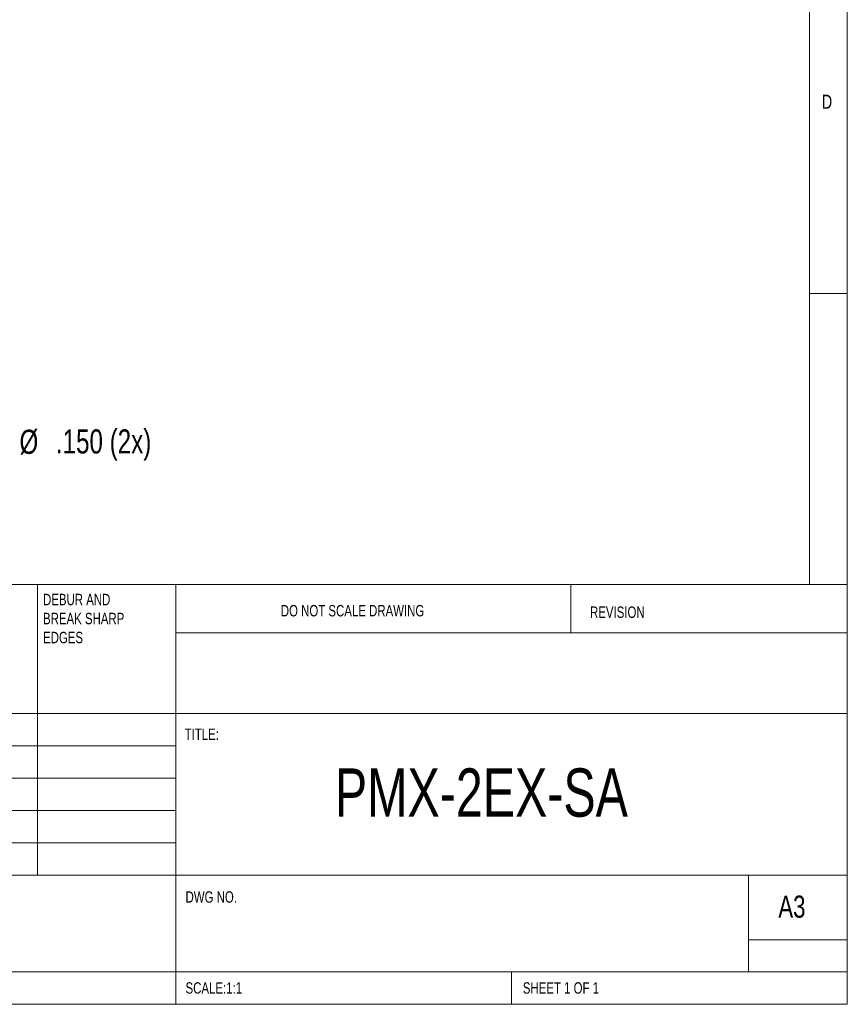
# Model space of a CAD drawing. Header units: inches. Extents: x 0.2 to 16.3, y 0.2 to 11.5.
# Tile 21 of 23: x 12 to 16.3, y 0.2 to 5.3. Entities that reach past the tile are written whole.
import ezdxf

# ---------------------------------------------------------------- set-up
doc = ezdxf.new("R2010")
doc.units = ezdxf.units.IN
doc.header["$MEASUREMENT"] = 0
doc.layers.add('FORMAT', color=7, linetype='Continuous')
doc.styles.add('SLDTEXTSTYLE0', font='TXT', dxfattribs={"width": 0.75})
doc.dimstyles.new('SLDDIMSTYLE3', dxfattribs={"dimtxt": 0.125, "dimasz": 0.13, "dimexe": 0, "dimexo": 0.0625, "dimgap": 0.03125, "dimtad": 0, "dimtih": 1, "dimtoh": 1, "dimdec": 3, "dimzin": 12, "dimdsep": 46, "dimtxsty": 'Standard', "dimsah": 1, "dimcen": 0.09, "dimadec": 0, "dimazin": 0, "dimtfac": 1, "dimtdec": 3, "dimtmove": 0, "dimatfit": 2, "dimfxl": 1, "dimtolj": 1, "dimtzin": 12, "dimarcsym": 0})

# ---------------------------------------------------------------- blocks, each defined once
blk = doc.blocks.new('SW_NOTE_0')
at = {"color": 0, "linetype": 'Continuous', "lineweight": 0, "attachment_point": 1, "style": 'SLDTEXTSTYLE0'}
for s, insert, char_height in [('DEBUR AND ', (0, 0.0761), 0.05906), ('BREAK SHARP ', (0, -0.0223), 0.059055), ('EDGES', (0, -0.1207), 0.05906)]:
    blk.add_mtext(s, dxfattribs=dict(at, insert=insert, char_height=char_height))
blk = doc.blocks.new('*D7')
at = {"layer": 'FORMAT'}
for p, q in [((10.9881, 4.4068), (10.8631, 4.6233)), ((10.9881, 4.4068), (11.7351, 3.1119)), ((11.7351, 3.1119), (11.9851, 3.1119))]:
    blk.add_line(p, q, dxfattribs=at)
blk.add_solid([(10.9881, 4.4068), (10.9404, 4.5294), (10.9058, 4.5094)], dxfattribs=at)
at = {"layer": 'FORMAT', "char_height": 0.125, "attachment_point": 1, "style": 'SLDTEXTSTYLE0'}
for s, insert in [('%%c', (12.0476, 3.1729)), ('.150 (2x)', (12.2362, 3.1748))]:
    blk.add_mtext(s, dxfattribs=dict(at, insert=insert))

msp = doc.modelspace()

# ---------------------------------------------------------------- linework, layer by layer
at = {"color": 7, "linetype": 'Continuous', "lineweight": 0}
for p, q in [((16.3386, 0.1969), (16.3386, 11.4961)), ((16.1417, 11.2992), (16.1417, 2.372)), ((16.1417, 3.878), (16.3386, 3.878)), ((8.9685, 2.372), (16.3386, 2.372)), ((12.1417, 2.372), (12.1417, 0.8661)), ((12.8583, 2.372), (12.8583, 0.1969)), ((14.9055, 2.1211), (14.9055, 2.372)), ((16.3386, 2.1211), (12.8583, 2.1211)), ((16.3386, 1.7028), (8.9685, 1.7028)), ((12.8583, 1.5354), (8.9685, 1.5354)), ((12.8583, 1.3681), (8.9685, 1.3681)), ((12.8583, 1.2008), (8.9685, 1.2008)), ((12.8583, 1.0335), (8.9685, 1.0335)), ((11.1181, 0.8661), (16.3386, 0.8661)), ((15.8268, 0.3642), (15.8268, 0.8661)), ((16.3386, 0.5315), (15.8268, 0.5315)), ((8.9685, 0.3642), (16.3386, 0.3642)), ((14.5984, 0.1969), (14.5984, 0.3642)), ((0.1969, 0.1969), (16.3386, 0.1969))]:
    msp.add_line(p, q, dxfattribs=at)

# ---------------------------------------------------------------- block references
msp.add_blockref('SW_NOTE_0', (12.1697, 2.2468), dxfattribs=at)

# ---------------------------------------------------------------- texts
at = {"color": 7, "linetype": 'Continuous', "lineweight": 0, "attachment_point": 1, "style": 'SLDTEXTSTYLE0'}
for s, insert, char_height in [('D', (16.2073, 4.9082), 0.0729), ('DO NOT SCALE DRAWING', (13.4022, 2.2651), 0.059055), ('REVISION', (15.005, 2.2573), 0.05906), ('TITLE:', (12.9038, 1.6251), 0.05906), ('PMX-2EX-SA', (13.6826, 1.4187), 0.25), ('DWG NO.', (12.9084, 0.7822), 0.05906), ('A3', (15.9811, 0.7599), 0.11458), ('SCALE:1:1', (12.9084, 0.311), 0.05906), ('SHEET 1 OF 1', (14.6566, 0.311), 0.059055)]:
    msp.add_mtext(s, dxfattribs=dict(at, insert=insert, char_height=char_height))

# ---------------------------------------------------------------- dimensions: what is measured, and where the dimension line sits
at = {"layer": 'FORMAT'}
dim = msp.add_radius_dim(center=(11.0256, 4.3418), mpoint=(10.9881, 4.4068), text='%%c.150 (2x)', dimstyle='SLDDIMSTYLE3', override={"dimpost": '<>'}, dxfattribs=at)
dim.commit()
dim.dimension.update_dxf_attribs({"geometry": '*D7', "text_midpoint": (12.4743, 3.1119), "dimtype": 164})

doc.saveas('drawing.dxf')
